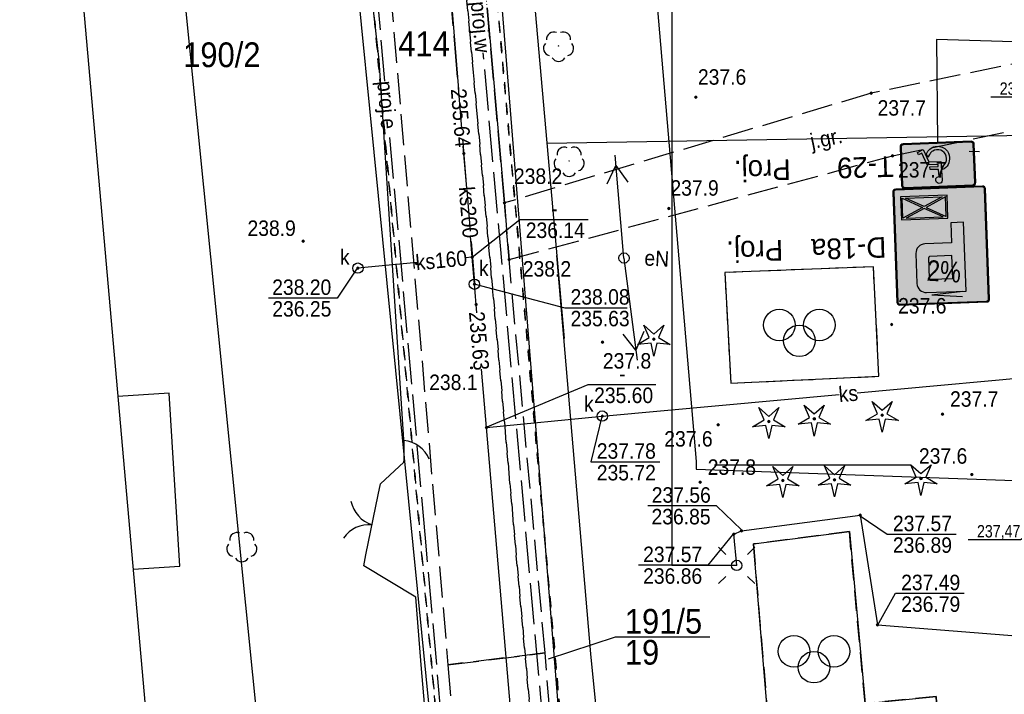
# Model space of a CAD drawing. Extents: x 6567718 to 6567944, y 5646923 to 5647067.
# Tile 2 of 18: x 6567725 to 6567773, y 5646964 to 5646996. Entities that reach past the tile are written whole.
import ezdxf
from ezdxf import colors
from ezdxf.entities.mleader import LeaderData, LeaderLine
from ezdxf.enums import TextEntityAlignment as Align
from ezdxf.math import Vec2, Vec3

# ---------------------------------------------------------------- set-up
doc = ezdxf.new("R2010")
doc.units = 0
doc.header["$MEASUREMENT"] = 0
for name, pattern in [('DGN_STYLE_2191', [1, -0.25, 0.5, -0.25]), ('DGN_STYLE_9021', [7.5, 3.75, 3.75]), ('KTJZ01_05', [2, 1.5, -0.5]), ('MZ052010', [1.5, 1, -0.5]), ('PZAG_03_05', [9, 4.5, 4.5]), ('SUPE_P_01_05', [2.5, 2, -0.5]), ('SUPK_P_01_05', [2.5, 2, -0.5]), ('SUPW_P_01_05', [2.5, 2, -0.5])]:
    doc.linetypes.add(name, pattern=pattern)
doc.layers.get('0').update_dxf_attribs({"linetype": 'CONTINUOUS'})
for name, color, linetype in [('BDOT1', 7, 'CONTINUOUS'), ('EWID', 7, 'CONTINUOUS'), ('EWID_BUD', 7, 'CONTINUOUS'), ('GESUT1', 7, 'CONTINUOUS'), ('GESUT2', 7, 'CONTINUOUS'), ('IA_#jezdnia', 251, 'CONTINUOUS'), ('IA_org ruchu', 7, 'CONTINUOUS'), ('IA_rzędne', 6, 'CONTINUOUS'), ('IA_tabelka', 7, 'CONTINUOUS'), ('PZAG', 7, 'CONTINUOUS'), ('REDAKCJA1', 7, 'CONTINUOUS')]:
    doc.layers.add(name, color=color, linetype=linetype)
doc.layers.add('IA_tymczasowe', color=2, linetype='CONTINUOUS', plot=False)
doc.layers.add('l. przekrojowa', color=1, linetype='CONTINUOUS', lineweight=30)
doc.styles.add('IA_500', font='ARIALN.TTF', dxfattribs={"height": 1})
doc.styles.get("Standard").update_dxf_attribs({"font": 'GOTHIC.TTF'})
doc.styles.add('STYLE-GEO_140', font='geo_140.shx', dxfattribs={"bigfont": 'geo_140big.shx'})

# ---------------------------------------------------------------- blocks, each defined once
blk = doc.blocks.new('BUBS04_1')
at = {"layer": 'BDOT1', "color": 7, "linetype": 'Continuous'}
for centre in [(-1.917, 0.808), (1.883, 0.808), (-0.017, -0.692)]:
    blk.add_circle(centre, 1.5, dxfattribs=at)
blk = doc.blocks.new('BUBS00_1')
at = {"layer": 'BDOT1', "color": 7, "linetype": 'Continuous', "xscale": 1.700003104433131, "yscale": 1.700003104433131, "zscale": 1.700003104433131}
blk.add_blockref('BUBS04_1', (0, 0.1), dxfattribs=at)
blk = doc.blocks.new('KTOK02_5')
at = {"layer": 'BDOT1', "color": 7, "linetype": 'Continuous'}
for centre, radius, start, end in [((-5.07, -0.58), 5.1, 6.3346, 66.4772), ((5.07, -0.57), 5.09, 113.4577, 173.7302)]:
    blk.add_arc(centre, radius, start, end, dxfattribs=at)
blk = doc.blocks.new('KTOK04_3')
at = {"layer": 'BDOT1', "color": 7, "linetype": 'Continuous'}
blk.add_arc((5.07, -0.58), 5.1, 113.6745, 173.5136, dxfattribs=at)
blk = doc.blocks.new('DWG_H0_10')
at = {"layer": 'BDOT1', "linetype": 'Continuous'}
blk.add_hatch(color=7, dxfattribs=at).paths.add_polyline_path([(-0.1, 0, 1), (0.1, 0, 1)], flags=16)
at = {"layer": 'BDOT1', "color": 7, "linetype": 'Continuous'}
blk.add_lwpolyline([(-0.1, 0, 1), (0.1, 0, 1)], format="xyb", close=True, dxfattribs=at)
blk = doc.blocks.new('OBOP01_1')
at = {"layer": 'BDOT1', "color": 7, "linetype": 'Continuous'}
blk.add_lwpolyline([(-0.974, 1.341), (0, 0.48), (0.974, 1.341), (0.457, 0.148), (1.576, -0.512), (0.282, -0.389), (0, -1.657), (-0.282, -0.389), (-1.576, -0.512), (-0.457, 0.148), (-0.974, 1.341)], dxfattribs=at)
blk.add_circle((0, 0), 0.1, dxfattribs=at)
blk.add_blockref('DWG_H0_10', (0, 0), dxfattribs=at)
blk = doc.blocks.new('OBOP02_1')
at = {"layer": 'BDOT1', "color": 7, "linetype": 'Continuous'}
blk.add_circle((0, 0), 0.01, dxfattribs=at)
for centre, start, end in [((-0.47, 0.647), 66, 186), ((0.47, 0.647), 354, 114), ((-0.761, -0.247), 138, 258), ((0.761, -0.247), 282, 42), ((0, -0.8), 210, 330)]:
    blk.add_arc(centre, 0.7, start, end, dxfattribs=at)
blk = doc.blocks.new('DWG_H0_11')
at = {"layer": 'BDOT1', "linetype": 'Continuous'}
blk.add_hatch(color=7, dxfattribs=at).paths.add_polyline_path([(0.09, 0, 1), (-0.09, 0, 1)], flags=16)
at = {"layer": 'BDOT1', "color": 7, "linetype": 'Continuous'}
blk.add_lwpolyline([(0.09, 0, 1), (-0.09, 0, 1)], format="xyb", close=True, dxfattribs=at)
blk = doc.blocks.new('RTPW01_1')
at = {"layer": 'BDOT1', "color": 7, "linetype": 'Continuous'}
blk.add_circle((0, 0), 0.09, dxfattribs=at)
blk.add_blockref('DWG_H0_11', (0, 0), dxfattribs=at)
blk = doc.blocks.new('801_5')
at = {"layer": 'BDOT1', "linetype": 'Continuous'}
h = blk.add_hatch(color=7, dxfattribs=at)
edge = h.paths.add_edge_path()
edge.add_arc((-0.002, -0.004), 0.045, 0, 360)
at = {"layer": 'BDOT1', "color": 7, "linetype": 'Continuous'}
blk.add_circle((-0.002, -0.004), 0.045, dxfattribs=at)
blk = doc.blocks.new('SUSM04_1')
at = {"layer": 'GESUT1', "color": 235, "linetype": 'Continuous'}
blk.add_circle((0, 0), 0.5, dxfattribs=at)
blk = doc.blocks.new('SUSM01_1')
at = {"layer": 'GESUT1', "color": 235, "linetype": 'Continuous'}
for p, q in [((-1.768, 1.768), (-1.061, 1.061)), ((1.768, 1.768), (1.061, 1.061)), ((-1.768, -1.768), (-1.061, -1.061)), ((1.768, -1.768), (1.061, -1.061))]:
    blk.add_line(p, q, dxfattribs=at)
blk.add_circle((0, 0), 0.5, dxfattribs=at)
blk = doc.blocks.new('SUPE04_2')
at = {"layer": 'GESUT1', "color": 230, "linetype": 'Continuous'}
for p, q in [((0.004, -4.999), (0.004, 5.001)), ((-0.996, 2.301), (0.004, 4.001)), ((0.004, 4.001), (1.004, 2.301))]:
    blk.add_line(p, q, dxfattribs=at)
blk = doc.blocks.new('SUPE00_2')
at = {"layer": 'GESUT1', "color": 230, "linetype": 'Continuous', "rotation": 270}
blk.add_blockref('SUPE04_2', (4.999, 0.004), dxfattribs=at)
blk = doc.blocks.new('SUPE04_3')
at = {"layer": 'GESUT1', "color": 230, "linetype": 'Continuous'}
for p, q in [((0.005, -5.001), (0.005, 4.999)), ((-0.995, 2.299), (0.005, 3.999)), ((0.005, 3.999), (1.005, 2.299))]:
    blk.add_line(p, q, dxfattribs=at)
blk = doc.blocks.new('SUPE00_3')
at = {"layer": 'GESUT1', "color": 230, "linetype": 'Continuous', "rotation": 270}
blk.add_blockref('SUPE04_3', (5.001, 0.005), dxfattribs=at)
blk = doc.blocks.new('SUUS22_1')
at = {"layer": 'GESUT1', "color": 202, "linetype": 'Continuous'}
blk.add_circle((0, 0), 0.5, dxfattribs=at)
blk = doc.blocks.new('DWG_H0_26')
at = {"layer": 'GESUT1', "linetype": 'Continuous'}
blk.add_hatch(color=230, dxfattribs=at).paths.add_polyline_path([(0.09, 0, 1), (-0.09, 0, 1)], flags=16)
at = {"layer": 'GESUT1', "color": 230, "linetype": 'Continuous'}
blk.add_lwpolyline([(0.09, 0, 1), (-0.09, 0, 1)], format="xyb", close=True, dxfattribs=at)
blk = doc.blocks.new('SUPS01_1')
at = {"layer": 'GESUT1', "color": 230, "linetype": 'Continuous'}
blk.add_circle((0, 0), 0.09, dxfattribs=at)
blk.add_blockref('DWG_H0_26', (0, 0), dxfattribs=at)
blk = doc.blocks.new('DWG_H0_27')
at = {"layer": 'GESUT1', "linetype": 'Continuous'}
blk.add_hatch(color=44, dxfattribs=at).paths.add_polyline_path([(-0.09, 0, 1), (0.09, 0, 1)], flags=16)
at = {"layer": 'GESUT1', "color": 44, "linetype": 'Continuous'}
blk.add_lwpolyline([(-0.09, 0, 1), (0.09, 0, 1)], format="xyb", close=True, dxfattribs=at)
blk = doc.blocks.new('SUPS00_1')
at = {"layer": 'GESUT1', "color": 44, "linetype": 'Continuous'}
blk.add_circle((0, 0), 0.09, dxfattribs=at)
blk.add_blockref('DWG_H0_27', (0, 0), dxfattribs=at)
blk = doc.blocks.new('_None')
blk = doc.blocks.new('T-29')
at = {"true_color": 0x000000}
h = blk.add_hatch(color=18, dxfattribs=at)
h.dxf.hatch_style = 1
h.paths.add_polyline_path([(-360, 402), (-360, 30, 0.414214), (-330, 0), (330, 0, 0.414214), (360, 30), (360, 402, 0.414214), (330, 432), (-330, 432, 0.414214)])
h.paths.add_polyline_path([(-350, 108), (-350, 30, 0.414214), (-330, 10), (330, 10, 0.414214), (350, 30), (350, 402, 0.414214), (330, 422), (-330, 422, 0.414214), (-350, 402), (-350, 270), (-350, 249.5), (-350, 181.4)], flags=16)
h.paths.add_polyline_path([(-16.6, 106.1), (93, 106.1, 0.379381), (131.3, 72.2, 0.379381), (169.6, 106.1), (189.1, 106.1), (266.3, 157.5), (266.3, 247.5), (189.1, 299), (-16.6, 299), (-93.7, 260.4), (-93.7, 144.7)], flags=0)
h.paths.add_polyline_path([(-3.7, 247.5), (-3.7, 112.3), (-0.6, 112.3), (-0.6, 244.4), (70.7, 244.4), (70.7, 112.3), (73.8, 112.3), (73.8, 247.5)], flags=0)
h.paths.add_polyline_path([(99.5, 196.1), (99.5, 247.5), (202.4, 247.5), (202.4, 196.1)], flags=0)
at = {"true_color": 0xffffff}
h = blk.add_hatch(color=7, dxfattribs=at)
h.dxf.hatch_style = 1
h.paths.add_polyline_path([(-350, 402), (-350, 30, 0.414214), (-330, 10), (330, 10, 0.414214), (350, 30), (350, 402, 0.414214), (330, 422), (-330, 422, 0.414214)])
h.paths.add_polyline_path([(-36.2, 363.8), (-27.9, 183.1), (87.9, 183.1), (137.7, 62.1), (193.1, 90.2), (185, 112.8), (152.2, 95.3), (104.1, 211.1), (-1.4, 211.1), (-1.4, 230.6), (80.1, 230.6), (78.5, 259.6), (-2.2, 259.6), (-6.9, 330.8, 1.202075), (-14.9, 394.5, 0.339014)], flags=16)
h.paths.add_polyline_path([(-114.1, 148.3, 0.1967), (-82.8, 70.9, 0.532888), (106.1, 105.6), (107.6, 109.2), (92.9, 141.7, -0.072381), (72.3, 105, -0.092609), (45.1, 80.8, -0.508024), (-83.5, 134.6, -0.240247), (-64.1, 215, -0.112757), (-47.4, 227.3), (-40.9, 230.2), (-42.5, 263.8, 0.203311), (-98.7, 214.8, 0.112737)], flags=16)
at = {"true_color": 0x000000}
h = blk.add_hatch(color=18, dxfattribs=at)
h.dxf.hatch_style = 1
h.paths.add_polyline_path([(-36.2, 363.8), (-27.9, 183.1), (87.9, 183.1), (137.7, 62.1), (193.1, 90.2), (185, 112.8), (152.2, 95.3), (104.1, 211.1), (-1.4, 211.1), (-1.4, 230.6), (80.1, 230.6), (78.5, 259.6), (-2.2, 259.6), (-6.9, 330.8, 1.202075), (-14.9, 394.5, 0.339014)])
h.paths.add_polyline_path([(-114.1, 148.3, 0.1967), (-82.8, 70.9, 0.532888), (106.1, 105.6), (107.6, 109.2), (92.9, 141.7, -0.072381), (72.3, 105, -0.092609), (45.1, 80.8, -0.508024), (-83.5, 134.6, -0.240247), (-64.1, 215, -0.112757), (-47.4, 227.3), (-40.9, 230.2), (-42.5, 263.8, 0.203311), (-98.7, 214.8, 0.112737)])
at = {"color": 18, "true_color": 0x000000}
blk.add_lwpolyline([(-330, 0), (330, 0, 0.414214), (360, 30), (360, 402, 0.414214), (330, 432), (-330, 432, 0.414214), (-360, 402), (-360, 30, 0.414214)], format="xyb", close=True, dxfattribs=at)
at = {"color": 7, "true_color": 0xffffff}
blk.add_lwpolyline([(-330, 10), (330, 10, 0.414214), (350, 30), (350, 402, 0.414214), (330, 422), (-330, 422, 0.414214), (-350, 402), (-350, 30, 0.414214), (-330, 10)], format="xyb", close=True, dxfattribs=at)
at = {"color": 18, "lineweight": 30, "true_color": 0x000000}
for points in [[(-6.9, 330.8), (-2.2, 259.6), (78.5, 259.6), (80.1, 230.6), (-1.4, 230.6), (-1.4, 211.1), (104.1, 211.1), (152.2, 95.3), (185, 112.8), (193.1, 90.2), (137.7, 62.1), (87.9, 183.1), (-27.9, 183.1), (-36.2, 363.8, -0.339014), (-14.9, 394.5, -1.202075), (-6.9, 330.8)], [(92.9, 141.7), (107.6, 109.2), (106.1, 105.6, -0.532888), (-82.8, 70.9, -0.1967), (-114.1, 148.3, -0.112737), (-98.7, 214.8, -0.203311), (-42.5, 263.8), (-40.9, 230.2), (-47.4, 227.3, 0.112757), (-64.1, 215, 0.240247), (-83.5, 134.6, 0.508024), (45.1, 80.8, 0.092609), (72.3, 105, 0.072381), (92.9, 141.7)]]:
    blk.add_lwpolyline(points, format="xyb", close=True, dxfattribs=at)
blk = doc.blocks.new('D-18a')
at = {"true_color": 0xffffff}
h = blk.add_hatch(color=7, dxfattribs=at)
h.dxf.hatch_style = 1
h.paths.add_polyline_path([(-450, 30, 0.414214), (-420, 0), (0, 0), (420, 0, 0.414214), (450, 30), (450, 1095, 0.414214), (420, 1125), (-420, 1125, 0.414214), (-450, 1095)])
h.paths.add_polyline_path([(-441, 30, 0.414214), (-420, 9), (420, 9, 0.414214), (441, 30), (441, 1095, 0.414214), (420, 1116), (-420, 1116, 0.414214), (-441, 1095)], flags=16)
h.paths.add_polyline_path([(-225, 344.9), (-225, 1012.5), (157.5, 1012.5, -0.414214), (247.5, 922.5), (247.5, 630.1, -0.414214), (157.5, 540.1), (-101.3, 540.1), (-101.3, 344.8)], flags=0)
h.paths.add_polyline_path([(-101.3, 663.9), (-101.3, 888.7), (112.5, 888.7, -0.414214), (123.7, 877.5), (123.7, 675, -0.414214), (112.5, 663.8, -0.000162), (112.5, 663.8)], flags=0)
h.paths.add_polyline_path([(-75, 300), (-75, 75), (375, 75), (375, 300)], flags=0)
h.paths.add_polyline_path([(-60, 90.9), (-60, 284.1), (133.2, 187.5)], flags=0)
h.paths.add_polyline_path([(166.8, 187.5), (360, 90.9), (360, 284.1)], flags=0)
h.paths.add_polyline_path([(-28.2, 285), (150, 195.9), (328.2, 285)], flags=0)
h.paths.add_polyline_path([(-28.2, 90), (150, 179.1), (328.2, 90)], flags=0)
h = blk.add_hatch(color=5)
h.paths.add_polyline_path([(-441, 30, 0.414214), (-420, 9), (420, 9, 0.414214), (441, 30), (441, 1095, 0.414214), (420, 1116), (-420, 1116, 0.414214), (-441, 1095)])
h.paths.add_polyline_path([(-225, 344.9), (-225, 1012.5), (157.5, 1012.5, -0.414214), (247.5, 922.5), (247.5, 630.1, -0.414214), (157.5, 540.1), (-101.3, 540.1), (-101.3, 344.8)], flags=16)
h.paths.add_polyline_path([(-101.3, 663.9), (-101.3, 888.7), (112.5, 888.7, -0.414214), (123.7, 877.5), (123.7, 675, -0.414214), (112.5, 663.8, -0.000162), (112.5, 663.8)], flags=0)
h.paths.add_polyline_path([(-75, 300), (-75, 75), (375, 75), (375, 300)], flags=16)
h.paths.add_polyline_path([(166.8, 187.5), (360, 90.9), (360, 284.1)], flags=0)
h.paths.add_polyline_path([(-60, 90.9), (-60, 284.1), (133.2, 187.5)], flags=0)
h.paths.add_polyline_path([(-28.2, 285), (150, 195.9), (328.2, 285)], flags=0)
h.paths.add_polyline_path([(-28.2, 90), (150, 179.1), (328.2, 90)], flags=0)
h = blk.add_hatch(color=7, dxfattribs=at)
h.paths.add_polyline_path([(-225, 344.9), (-225, 1012.5), (157.5, 1012.5, -0.414214), (247.5, 922.5), (247.5, 630.1, -0.414214), (157.5, 540.1), (-101.3, 540.1), (-101.3, 344.8)])
h.paths.add_polyline_path([(-101.3, 663.9), (-101.3, 888.7), (112.5, 888.7, -0.414214), (123.7, 877.5), (123.7, 675, -0.414214), (112.5, 663.8, -0.000162), (112.5, 663.8)], flags=16)
h.paths.add_polyline_path([(-75, 300), (-75, 75), (375, 75), (375, 300)])
h.paths.add_polyline_path([(166.8, 187.5), (360, 90.9), (360, 284.1)], flags=16)
h.paths.add_polyline_path([(-60, 90.9), (-60, 284.1), (133.2, 187.5)], flags=16)
h.paths.add_polyline_path([(-28.2, 285), (150, 195.9), (328.2, 285)], flags=16)
h.paths.add_polyline_path([(-28.2, 90), (150, 179.1), (328.2, 90)], flags=16)
at = {"color": 7, "true_color": 0xffffff}
for p, q in [((-101.3, 888.7), (112.5, 888.7)), ((-101.3, 888.7), (-101.3, 663.9)), ((123.7, 877.5), (123.7, 675)), ((-101.3, 663.9), (112.5, 663.8))]:
    blk.add_line(p, q, dxfattribs=at)
for points in [[(-450, 1095), (-450, 30, 0.414214), (-420, 0), (420, 0, 0.414214), (450, 30), (450, 1095, 0.414214), (420, 1125), (-420, 1125, 0.414214)], [(-441, 1095), (-441, 30, 0.414214), (-420, 9), (420, 9, 0.414214), (441, 30), (441, 1095, 0.414214), (420, 1116), (-420, 1116, 0.414214), (-441, 1095)], [(247.5, 630.1), (247.5, 922.5, 0.414214), (157.5, 1012.5), (-225, 1012.5), (-225, 344.9), (-101.3, 344.8), (-101.3, 540.1), (157.5, 540.1, 0.414214)]]:
    blk.add_lwpolyline(points, format="xyb", close=True, dxfattribs=at)
for points in [[(-75, 75), (375, 75), (375, 300), (-75, 300)], [(-60, 90.9), (133.2, 187.5), (-60, 284.1), (-60, 90)], [(328.2, 285), (-28.2, 285), (150, 195.9)], [(360, 90.9), (166.8, 187.5), (360, 284.1), (360, 90)], [(328.2, 90), (-28.2, 90), (150, 179.1)]]:
    blk.add_lwpolyline(points, close=True, dxfattribs=at)
for centre, start, end in [((112.5, 877.5), 0, 90), ((112.5, 675), 269.96277, 0)]:
    blk.add_arc(centre, 11.2, start, end, dxfattribs=at)
blk = doc.blocks.new('P_Opis_Pionowe')
for tag, p in [('Symbol', (0, 0)), ('Stan', (5, 0))]:
    blk.add_attdef(tag, p, '', height=1)
at = {"flags": 1}
for tag, p in [('Wielkość', (0, -1.2)), ('Odblaskowość', (0, -2.4)), ('Dodatkowe', (0, -3.6))]:
    blk.add_attdef(tag, p, '', height=1, dxfattribs=at)

msp = doc.modelspace()

# ---------------------------------------------------------------- hatches: boundary and pattern name
at = {"layer": 'IA_#jezdnia', "linetype": 'Continuous'}
h = msp.add_hatch(dxfattribs=at)
h.set_pattern_fill('NET', color=256, scale=3, angle=45, style=0)
h.set_pattern_definition([(45, (0, 0), (-0.265165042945, 0.265165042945), []), (135, (0, 0), (-0.265165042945, -0.265165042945), [])])
h.paths.add_polyline_path([(6567829.719, 5646944.816), (6567823.864, 5646945.062), (6567810.715, 5646945.613, 0.41038), (6567818.004, 5646952.37), (6567818.832, 5646976.873, 0.160815), (6567817.35, 5646983.958), (6567809.203, 5646997.768, 0.265433), (6567799.729, 5647003.178), (6567753.063, 5647002.39, 0.461018), (6567747.743, 5646996.942), (6567746.697, 5647008.745), (6567746.416, 5647011.922, 0.421206), (6567751.584, 5647007.366), (6567799.729, 5647008.178, -0.27448), (6567813.51, 5647000.308), (6567821.657, 5646986.499, -0.142644), (6567823.867, 5646977.829), (6567822.996, 5646952.047, 0.412688)])

# ---------------------------------------------------------------- linework, layer by layer
msp.add_line((6567758.748, 5646974.8), (6567768.273, 5646974.8))
at = {"layer": 'BDOT1', "color": 7, "linetype": 'KTJZ01_05'}
for points in [[(6567740.08, 5647032.17), (6567740.84, 5647023.67), (6567745.84, 5646965.1), (6567750.55, 5646965.68), (6567748.8, 5646984.74), (6567748.58, 5646987.49), (6567745.36, 5647023.84), (6567744.6, 5647032.25)], [(6567776.22, 5646946.92), (6567755.69, 5646947.94), (6567753.35, 5646949.66), (6567751.55, 5646952.88), (6567750.55, 5646965.68), (6567745.84, 5646965.1), (6567746.8, 5646953.77), (6567746.76, 5646952.21), (6567746.21, 5646950.43), (6567744.59, 5646948.29)]]:
    msp.add_lwpolyline(points, dxfattribs=at)
at = {"layer": 'BDOT1', "color": 7, "linetype": 'DGN_STYLE_9021'}
for points in [[(6567743.71, 5646975.98), (6567743.71, 5646976.03), (6567742.5, 5646994.41), (6567740.95, 5647008.04)], [(6567752.77, 5646965.64), (6567751.12, 5646984.94)], [(6567742.461, 5646973.342), (6567742.57, 5646973.88), (6567743.71, 5646974.92), (6567743.71, 5646974.98)], [(6567744.55, 5646965.1), (6567744.28, 5646968.38), (6567741.76, 5646969.9), (6567741.869, 5646970.436)], [(6567775.39, 5646951.41), (6567754.08, 5646952.37), (6567752.77, 5646965.64)], [(6567732.12, 5646952.29), (6567745.69, 5646951.75), (6567744.55, 5646965.1)]]:
    msp.add_lwpolyline(points, dxfattribs=at)
at = {"layer": 'BDOT1', "color": 7, "linetype": 'KTJZ01_05'}
msp.add_lwpolyline([(6567748.58, 5646987.49), (6567748.8, 5646984.74), (6567767.38, 5646989.77), (6567776.79, 5646991.74), (6567800.63, 5646990.6), (6567800.82, 5646993.77), (6567776.54, 5646994.91), (6567766.35, 5646992.81)], close=True, dxfattribs=at)
at = {"layer": 'BDOT1', "color": 7, "linetype": 'Continuous'}
for points in [[(6567759.25, 5646984.11), (6567759.54, 5646978.75), (6567766.72, 5646979.09), (6567766.46, 5646984.4), (6567759.25, 5646984.11)], [(6567743.71, 5646975.98), (6567743.71, 5646974.98)], [(6567741.869, 5646970.436), (6567742.461, 5646973.342)], [(6567769.49, 5646963.57), (6567769.69, 5646959.99), (6567765.56, 5646959.52), (6567765.45, 5646960.15), (6567761.58, 5646959.68), (6567760.64, 5646970.96), (6567765.29, 5646971.57), (6567766.05, 5646963.23), (6567769.49, 5646963.57)]]:
    msp.add_lwpolyline(points, dxfattribs=at)
at = {"layer": 'BDOT1', "color": 7, "linetype": 'MZ052010'}
for points in [[(6567759.25, 5646984.11), (6567759.54, 5646978.75), (6567766.72, 5646979.09), (6567766.46, 5646984.4)], [(6567760.64, 5646970.96), (6567761.58, 5646959.68), (6567765.45, 5646960.15), (6567765.56, 5646959.52), (6567769.69, 5646959.99), (6567769.49, 5646963.57), (6567766.05, 5646963.23), (6567765.29, 5646971.57)]]:
    msp.add_lwpolyline(points, close=True, dxfattribs=at)
at = {"layer": 'EWID', "color": 92, "linetype": 'DGN_STYLE_2191'}
for p, q in [((6567739.12, 5647032.16), (6567746.37, 5646950.17)), ((6567746.37, 5646950.17), (6567739.12, 5647032.16)), ((6567750.97, 5646949.98), (6567745.74, 5647008.76)), ((6567745.74, 5647008.76), (6567750.97, 5646949.98)), ((6567752.41, 5646949.92), (6567747.783, 5647002.3)), ((6567747.783, 5647002.3), (6567752.41, 5646949.92))]:
    msp.add_line(p, q, dxfattribs=at)
at = {"layer": 'EWID', "color": 92, "linetype": 'Continuous'}
msp.add_lwpolyline([(6567750.71, 5646965.4), (6567753.96, 5646966.46), (6567758.53, 5646966.46)], dxfattribs=at)
at = {"layer": 'EWID_BUD', "color": 7, "linetype": 'Continuous'}
msp.add_lwpolyline([(6567730.58, 5646969.74), (6567732.85, 5646969.88), (6567732.33, 5646978.27), (6567729.84, 5646978.11)], dxfattribs=at)
at = {"layer": 'GESUT1', "color": 1, "linetype": 'Continuous'}
for p in [(6567756.684, 5647000.971), (6567759.83, 5646969.92)]:
    msp.add_line(p, (6567756.684, 5646969.92), dxfattribs=at)
at = {"layer": 'GESUT1', "color": 44, "linetype": 'Continuous'}
for points in [[(6567746.36, 5646992.98), (6567744.68, 5647013.76)], [(6567746.75, 5646988.2), (6567746.58, 5646990.24)], [(6567747.02, 5646984.86), (6567749.33, 5646986.69), (6567752.64, 5646986.69)], [(6567747.24, 5646982.17), (6567747.12, 5646983.55), (6567747.02, 5646984.86), (6567746.94, 5646985.88)], [(6567747.02, 5646984.86), (6567746.68, 5646984.83)], [(6567741.48, 5646984.38), (6567740.47, 5646982.88), (6567737.15, 5646982.88)], [(6567744.35, 5646984.6), (6567741.48, 5646984.33)], [(6567747.16, 5646983.55), (6567751.5, 5646982.41), (6567754.53, 5646982.41)], [(6567750.25, 5646946.98), (6567747.71, 5646976.6), (6567747.47, 5646979.44)], [(6567765.67, 5646978.29), (6567775.9, 5646979.23), (6567777.59, 5646979.14)], [(6567747.66, 5646976.6), (6567752.64, 5646978.69), (6567755.91, 5646978.69)], [(6567753.32, 5646977.16), (6567764.79, 5646978.21)], [(6567747.71, 5646976.6), (6567753.32, 5646977.16)], [(6567753.32, 5646977.2), (6567752.77, 5646974.94), (6567756.1, 5646974.94)]]:
    msp.add_lwpolyline(points, dxfattribs=at)
at = {"layer": 'GESUT1', "color": 230, "linetype": 'Continuous'}
for points in [[(6567760.06, 5646971.64), (6567758.85, 5646972.81), (6567755.53, 5646972.81)], [(6567759.83, 5646969.92), (6567759.69, 5646971.43), (6567760.06, 5646971.6), (6567765.81, 5646972.36), (6567766.65, 5646967.04), (6567777.04, 5646966.22), (6567783.41, 5646965.88)], [(6567765.76, 5646972.36), (6567767.12, 5646971.43), (6567770.47, 5646971.43)], [(6567759.69, 5646971.48), (6567758.43, 5646969.93), (6567755.08, 5646969.93)], [(6567766.65, 5646967), (6567767.52, 5646968.57), (6567770.86, 5646968.57)]]:
    msp.add_lwpolyline(points, dxfattribs=at)
at = {"layer": 'GESUT2', "color": 230, "linetype": 'SUPE_P_01_05'}
for points in [[(6567742.788, 5646993.394), (6567742.17, 5647000.365), (6567740.731, 5647017.413), (6567739.487, 5647032.164)], [(6567745.664, 5646960.958), (6567745.87, 5646958.632), (6567746.62, 5646950.17), (6567744.752, 5646971.237), (6567742.992, 5646991.093)]]:
    msp.add_lwpolyline(points, dxfattribs=at)
at = {"layer": 'GESUT2', "color": 44, "linetype": 'SUPK_P_01_05'}
msp.add_lwpolyline([(6567747.147, 5646983.625), (6567745.784, 5646999.82)], dxfattribs=at)
at = {"layer": 'GESUT2', "color": 5, "linetype": 'SUPW_P_01_05'}
msp.add_lwpolyline([(6567751.21, 5646949.35), (6567751.35, 5646952.13), (6567747.55, 5646994.76)], dxfattribs=at)
at = {"layer": 'IA_org ruchu', "linetype": 'Continuous'}
msp.add_line((6567771.594, 5646989.966), (6567771.094, 5646989.982), dxfattribs=at)
for points in [[(6567794.697, 5646997.338), (6567791.943, 5646994.73), (6567769.505, 5646995.416), (6567769.568, 5646990.442)], [(6567769.281, 5646983.035), (6567770.791, 5646983.218)], [(6567769.281, 5646983.035), (6567770.779, 5646982.962)]]:
    msp.add_lwpolyline(points, dxfattribs=at)
at = {"layer": 'IA_tymczasowe', "linetype": 'Continuous'}
msp.add_line((6567747.743, 5646996.942), (6567748.58, 5646987.49), dxfattribs=at)
at = {"layer": 'l. przekrojowa', "color": 7, "linetype": 'Continuous'}
msp.add_line((6567750.628, 5646990.382), (6567776.084, 5646990.814), dxfattribs=at)
msp.add_lwpolyline([(6567748.988, 5647008.897), (6567749.562, 5647002.452), (6567751.464, 5646980.915)], dxfattribs=at)
at = {"layer": 'PZAG', "color": 191, "linetype": 'PZAG_03_05'}
for points in [[(6567731.63, 5646957.82), (6567737.07, 5646957.86), (6567729.62, 5647032)], [(6567752.96, 5647032.39), (6567757.87, 5646974.96), (6567757.87, 5646974.59), (6567831.71, 5646971.95)]]:
    msp.add_lwpolyline(points, dxfattribs=at)
at = {"layer": 'PZAG', "color": 53, "linetype": 'Continuous'}
for points in [[(6567739.51, 5646952.44), (6567745.63, 5646956.09), (6567738.08, 5647032.14)], [(6567745.63, 5647032.27), (6567751.62, 5646957.55), (6567751.62, 5646957.34), (6567758.07, 5646951.67)]]:
    msp.add_lwpolyline(points, dxfattribs=at)
at = {"layer": 'REDAKCJA1', "color": 133, "linetype": 'Continuous'}
msp.add_lwpolyline([(6567725.089, 5647031.92), (6567733.591, 5646935.664), (6567867.179, 5646930.3), (6567857.819, 5647034.168)], close=True, dxfattribs=at)

# ---------------------------------------------------------------- block references
at = {"layer": 'BDOT1', "color": 7, "linetype": 'Continuous'}
for name, p, xscale, yscale, zscale in [('OBOP02_1', (6567751.2, 5646995.1), 0.5, 0.5, 0.5), ('RTPW01_1', (6567766.35, 5646992.81), 0.5, 0.5, 0.5), ('RTPW01_1', (6567757.85, 5646992.61), 0.5, 0.5, 0.5), ('OBOP02_1', (6567751.71, 5646989.52), 0.5, 0.5, 0.5), ('RTPW01_1', (6567767.38, 5646989.77), 0.5, 0.5, 0.5), ('RTPW01_1', (6567748.58, 5646987.49), 0.5, 0.5, 0.5), ('RTPW01_1', (6567756.54, 5646987.22), 0.5, 0.5, 0.5), ('RTPW01_1', (6567738.82, 5646985.64), 0.5, 0.5, 0.5), ('RTPW01_1', (6567748.8, 5646984.74), 0.5, 0.5, 0.5), ('RTPW01_1', (6567744.32, 5646984.55), 0.5, 0.5, 0.5), ('BUBS00_1', (6567762.88, 5646981.13), 0.2999981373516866, 0.2999981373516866, 0.2999981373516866), ('OBOP01_1', (6567755.82, 5646980.89), 0.5, 0.5, 0.5), ('RTPW01_1', (6567767.34, 5646981.6), 0.5, 0.5, 0.5), ('RTPW01_1', (6567753.33, 5646980.74), 0.5, 0.5, 0.5), ('OBOP01_1', (6567761.39, 5646976.9), 0.5, 0.5, 0.5), ('OBOP01_1', (6567763.59, 5646977.02), 0.5, 0.5, 0.5), ('OBOP01_1', (6567766.88, 5646977.2), 0.5, 0.5, 0.5), ('RTPW01_1', (6567769.8, 5646977.25), 0.5, 0.5, 0.5), ('RTPW01_1', (6567758.93, 5646976.74), 0.5, 0.5, 0.5), ('OBOP01_1', (6567762.07, 5646974.04), 0.5, 0.5, 0.5), ('OBOP01_1', (6567764.57, 5646974.07), 0.5, 0.5, 0.5), ('OBOP01_1', (6567768.76, 5646974.13), 0.5, 0.5, 0.5), ('RTPW01_1', (6567771.22, 5646974.32), 0.5, 0.5, 0.5), ('RTPW01_1', (6567758.06, 5646973.95), 0.5, 0.5, 0.5), ('OBOP02_1', (6567735.85, 5646970.84), 0.5, 0.5, 0.5), ('BUBS00_1', (6567763.58, 5646965.31), 0.2999981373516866, 0.2999981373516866, 0.2999981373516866)]:
    msp.add_blockref(name, p, dxfattribs=dict(at, xscale=xscale, yscale=yscale, zscale=zscale))
msp.add_blockref('801_5', (6567746.99, 5646979.5), dxfattribs=at)
for name, p, xscale, yscale, zscale, rotation in [('KTOK04_3', (6567743.71, 5646975.98), 0.2999981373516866, 0.2999981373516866, 0.2999981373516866, 270), ('KTOK02_5', (6567742.16, 5646971.89), 0.2999987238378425, 0.2999987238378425, 0.2999987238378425, 78.49646490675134)]:
    msp.add_blockref(name, p, dxfattribs=dict(at, xscale=xscale, yscale=yscale, zscale=zscale, rotation=rotation))
at = {"layer": 'GESUT1', "color": 44, "linetype": 'Continuous', "xscale": 0.5, "yscale": 0.5, "zscale": 0.5}
for p in [(6567746.61, 5646989.89), (6567747.02, 5646984.86), (6567741.48, 5646984.33), (6567747.12, 5646983.55), (6567747.2, 5646982.57), (6567753.32, 5646977.16), (6567747.71, 5646976.6)]:
    msp.add_blockref('SUPS00_1', p, dxfattribs=at)
at = {"layer": 'GESUT1', "color": 230, "linetype": 'Continuous'}
for name, xscale, yscale, zscale, rotation in [('SUPE00_2', 0.4999979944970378, 0.4999979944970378, 0.4999979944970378, 94.99988045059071), ('SUPE00_3', 0.5000012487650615, 0.5000012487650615, 0.5000012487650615, 277.2997474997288)]:
    msp.add_blockref(name, (6567754.37, 5646984.82), dxfattribs=dict(at, xscale=xscale, yscale=yscale, zscale=zscale, rotation=rotation))
at = {"layer": 'GESUT1', "color": 235, "linetype": 'Continuous', "xscale": 0.5, "yscale": 0.5, "zscale": 0.5}
for name, p in [('SUSM04_1', (6567754.37, 5646984.82)), ('SUSM01_1', (6567759.83, 5646969.92))]:
    msp.add_blockref(name, p, dxfattribs=at)
at = {"layer": 'GESUT1', "color": 202, "linetype": 'Continuous', "xscale": 0.5, "yscale": 0.5, "zscale": 0.5}
for p in [(6567741.48, 5646984.33), (6567747.12, 5646983.55), (6567753.32, 5646977.16)]:
    msp.add_blockref('SUUS22_1', p, dxfattribs=at)
at = {"layer": 'GESUT1', "color": 230, "linetype": 'Continuous', "xscale": 0.5, "yscale": 0.5, "zscale": 0.5}
for p in [(6567765.81, 5646972.36), (6567759.69, 5646971.43), (6567760.06, 5646971.6), (6567766.65, 5646967.04)]:
    msp.add_blockref('SUPS01_1', p, dxfattribs=at)
at = {"layer": 'IA_org ruchu', "linetype": 'Continuous'}
for name, p, xscale, yscale, zscale, rotation in [('T-29', (6567769.541, 5646990.414), 0.005, 0.005, 0.005, 182.18043806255), ('D-18a', (6567769.636, 5646988.233), 0.004999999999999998, 0.004999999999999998, 0.004999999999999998, 182.0800354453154)]:
    msp.add_blockref(name, p, dxfattribs=dict(at, xscale=xscale, yscale=yscale, zscale=zscale, rotation=rotation))
ref = msp.add_blockref('P_Opis_Pionowe', (6567767.43, 5646989.756), dxfattribs=dict(at, rotation=181.6703203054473))
ref.add_attrib('Symbol', 'T-29', (6567767.43, 5646989.756), dxfattribs={"layer": 'IA_tabelka', "linetype": 'Continuous', "height": 1, "rotation": 1621.6703})
ref.add_attrib('Stan', 'Proj.', (6567762.433, 5646989.611), dxfattribs={"layer": 'IA_tabelka', "linetype": 'Continuous', "height": 1, "rotation": 1621.6703})
ref = msp.add_blockref('P_Opis_Pionowe', (6567767.065, 5646985.836), dxfattribs=dict(at, rotation=181.5699176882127))
ref.add_attrib('Symbol', 'D-18a', (6567767.065, 5646985.836), dxfattribs={"layer": 'IA_tabelka', "linetype": 'Continuous', "height": 1, "rotation": 1621.5699})
ref.add_attrib('Stan', 'Proj.', (6567762.067, 5646985.699), dxfattribs={"layer": 'IA_tabelka', "linetype": 'Continuous', "height": 1, "rotation": 1621.5699})

# ---------------------------------------------------------------- texts
at = {"layer": 'BDOT1', "color": 7, "linetype": 'Continuous', "style": 'STYLE-GEO_140', "width": 0.93328}
for s, p in [('237.6', (6567759.123, 5646993.595)), ('237.7', (6567767.829, 5646992.095)), ('238.2', (6567750.208, 5646988.785)), ('237.7', (6567768.819, 5646989.095)), ('237.9', (6567757.79, 5646988.215)), ('238.9', (6567737.297, 5646986.265)), ('238.2', (6567750.638, 5646984.295)), ('237.6', (6567768.823, 5646982.505)), ('237.8', (6567754.517, 5646979.835)), ('237.7', (6567771.339, 5646977.985)), ('237.6', (6567757.493, 5646976.055)), ('237.6', (6567769.833, 5646975.225)), ('237.8', (6567759.597, 5646974.685))]:
    msp.add_text(s, height=0.75, dxfattribs=at).set_placement(p, align=Align.MIDDLE_CENTER)
msp.add_text('j.gr.', height=0.75, rotation=11.7322, dxfattribs=at).set_placement((6567764.169, 5646990.62), align=Align.MIDDLE_CENTER)
at = {"layer": 'BDOT1', "color": 7, "linetype": 'Continuous', "style": 'STYLE-GEO_140', "width": 0.93336}
msp.add_text('238.1', height=0.75, dxfattribs=at).set_placement((6567744.93, 5646978.42))
at = {"layer": 'EWID', "color": 92, "linetype": 'Continuous', "style": 'STYLE-GEO_140', "width": 0.9333}
for s, p in [('414', (6567744.682, 5646995.2)), ('190/2', (6567734.884, 5646994.67))]:
    msp.add_text(s, height=1.2, dxfattribs=at).set_placement(p, align=Align.MIDDLE_CENTER)
at = {"layer": 'EWID', "color": 92, "linetype": 'Continuous', "style": 'STYLE-GEO_140', "width": 0.93335}
for s, p in [('191/5', (6567754.41, 5646966.61)), ('19', (6567754.41, 5646965.11))]:
    msp.add_text(s, height=1.2, dxfattribs=at).set_placement(p)
at = {"layer": 'GESUT1', "color": 44, "linetype": 'Continuous', "style": 'STYLE-GEO_140', "width": 0.93328}
for s, rotation, p in [('235.64', 274.6291, (6567746.465, 5646991.608)), ('ks200', 274.6755, (6567746.839, 5646987.037)), ('ks160', 5.4647, (6567745.521, 5646984.715)), ('235.63', 274.8523, (6567747.35, 5646980.802)), ('ks', 5.2379, (6567765.238, 5646978.244))]:
    msp.add_text(s, height=0.75, rotation=rotation, dxfattribs=at).set_placement(p, align=Align.MIDDLE_CENTER)
at = {"layer": 'GESUT1', "color": 44, "linetype": 'Continuous', "style": 'STYLE-GEO_140', "width": 0.93336}
for p in [(6567750.994, 5646986.84), (6567754.284, 5646978.84)]:
    msp.add_text('-', height=0.75, dxfattribs=at).set_placement(p, align=Align.CENTER)
for s, p in [('236.14', (6567749.61, 5646985.79)), ('238.08', (6567751.78, 5646982.56)), ('235.63', (6567751.78, 5646981.51)), ('235.60', (6567752.92, 5646977.79)), ('237.78', (6567753.05, 5646975.09)), ('235.72', (6567753.05, 5646974.04))]:
    msp.add_text(s, height=0.75, dxfattribs=at).set_placement(p)
at = {"layer": 'GESUT1', "color": 250, "linetype": 'Continuous', "style": 'STYLE-GEO_140', "width": 0.93328}
for p in [(6567740.843, 5646984.865), (6567747.573, 5646984.325), (6567752.663, 5646977.745)]:
    msp.add_text('k', height=0.75, dxfattribs=at).set_placement(p, align=Align.MIDDLE_CENTER)
at = {"layer": 'GESUT1', "color": 1, "linetype": 'Continuous', "style": 'STYLE-GEO_140', "width": 0.93328}
msp.add_text('eN', height=0.75, rotation=356.9548, dxfattribs=at).set_placement((6567755.96, 5646984.801), align=Align.MIDDLE_CENTER)
at = {"layer": 'GESUT1', "color": 44, "linetype": 'Continuous', "style": 'STYLE-GEO_140', "width": 0.93336}
for s, p in [('238.20', (6567740.187, 5646983.03)), ('236.25', (6567740.192, 5646981.98))]:
    msp.add_text(s, height=0.75, dxfattribs=at).set_placement(p, align=Align.RIGHT)
at = {"layer": 'GESUT1', "color": 230, "linetype": 'Continuous', "style": 'STYLE-GEO_140', "width": 0.93336}
for s, p in [('237.56', (6567758.576, 5646972.96)), ('236.85', (6567758.566, 5646971.91)), ('237.57', (6567758.159, 5646970.08)), ('236.86', (6567758.159, 5646969.03))]:
    msp.add_text(s, height=0.75, dxfattribs=at).set_placement(p, align=Align.RIGHT)
for s, p in [('237.57', (6567767.4, 5646971.58)), ('236.89', (6567767.4, 5646970.53)), ('237.49', (6567767.8, 5646968.72)), ('236.79', (6567767.8, 5646967.67))]:
    msp.add_text(s, height=0.75, dxfattribs=at).set_placement(p)
at = {"layer": 'GESUT2', "color": 5, "linetype": 'Continuous', "style": 'STYLE-GEO_140', "width": 0.93328}
msp.add_text('proj.w', height=0.75, rotation=275.0997, dxfattribs=at).set_placement((6567747.426, 5646996.017), align=Align.MIDDLE_CENTER)
at = {"layer": 'GESUT2', "color": 230, "linetype": 'Continuous', "style": 'STYLE-GEO_140', "width": 0.93328}
msp.add_text('proj.e', height=0.75, rotation=275.0661, dxfattribs=at).set_placement((6567742.886, 5646992.24), align=Align.MIDDLE_CENTER)
at = {"layer": 'IA_org ruchu', "insert": (6567769.078, 5646984.723), "char_height": 1, "width": 15.24811, "attachment_point": 1, "rotation": 356.4992, "style": 'IA_500'}
msp.add_mtext('2%', dxfattribs=at)

# ---------------------------------------------------------------- leaders
at = {"layer": 'IA_rzędne'}
ml = msp.add_multileader_mtext('Standard', dxfattribs=at)
ml.set_content('\\pxsm1,qr;237,80', color=256, style='IA_500')
ml.set_leader_properties()
ml.set_arrow_properties(name='NONE')
ml.build(insert=Vec2(0, 0))
ml.multileader.update_dxf_attribs({"has_dogleg": 0, "text_left_attachment_type": 6, "text_right_attachment_type": 6, "text_top_attachment_type": 0, "text_bottom_attachment_type": 0, "arrow_head_size": 1.4})
ctx = ml.context
ctx.base_point, ctx.char_height, ctx.arrow_head_size, ctx.landing_gap_size, ctx.plane_origin = Vec3(6567772.626, 5646992.612), 0.6, 1.4, 0, Vec3(6567753.443, 5646997.88)
ctx.left_attachment, ctx.right_attachment, ctx.text_align_type = 6, 6, 2
notes = []
notes.append((ctx, [(0, (1, 1, 0), (6567782.676, 5646992.612), (-1, 0), 8, [(0, [(6567776.379, 5646993.725)], 256, [])])]))
ctx.mtext.insert, ctx.mtext.alignment, ctx.mtext.line_spacing_factor, ctx.mtext.line_spacing_style, ctx.mtext.flow_direction = Vec3(6567774.676, 5646993.332), 3, 0.428571, 2, 5
ml = msp.add_multileader_mtext('Standard', dxfattribs=at)
ml.set_content('\\pxsm1,qr;237,47', color=256, style='IA_500')
ml.set_leader_properties()
ml.set_arrow_properties(name='NONE')
ml.build(insert=Vec2(0, 0))
ml.multileader.update_dxf_attribs({"has_dogleg": 0, "text_left_attachment_type": 6, "text_right_attachment_type": 6, "text_top_attachment_type": 0, "text_bottom_attachment_type": 0, "arrow_head_size": 1.4})
ctx = ml.context
ctx.base_point, ctx.char_height, ctx.arrow_head_size, ctx.landing_gap_size, ctx.plane_origin = Vec3(6567771.525, 5646971.157), 0.6, 1.4, 0, Vec3(6567752.343, 5646976.424)
ctx.left_attachment, ctx.right_attachment, ctx.text_align_type = 6, 6, 2
notes.append((ctx, [(0, (1, 1, 0), (6567781.576, 5646971.157), (-1, 0), 8, [(0, [(6567775.279, 5646972.27)], 256, [])])]))
ctx.mtext.insert, ctx.mtext.alignment, ctx.mtext.line_spacing_factor, ctx.mtext.line_spacing_style, ctx.mtext.flow_direction = Vec3(6567773.576, 5646971.877), 3, 0.428571, 2, 5
for ctx, leaders in notes:
    for number, flags, end, landing, length, lines in leaders:
        leader = LeaderData()
        leader.index, (leader.has_last_leader_line, leader.has_dogleg_vector, leader.attachment_direction) = number, flags
        leader.last_leader_point, leader.dogleg_vector, leader.dogleg_length = Vec3(end), Vec3(landing), length
        for number, points, colour, breaks in lines:
            line = LeaderLine()
            line.index, line.vertices, line.color, line.breaks = number, Vec3.list(points), colors.encode_raw_color(colour), breaks
            leader.lines.append(line)
        ctx.leaders.append(leader)

doc.saveas('drawing.dxf')
